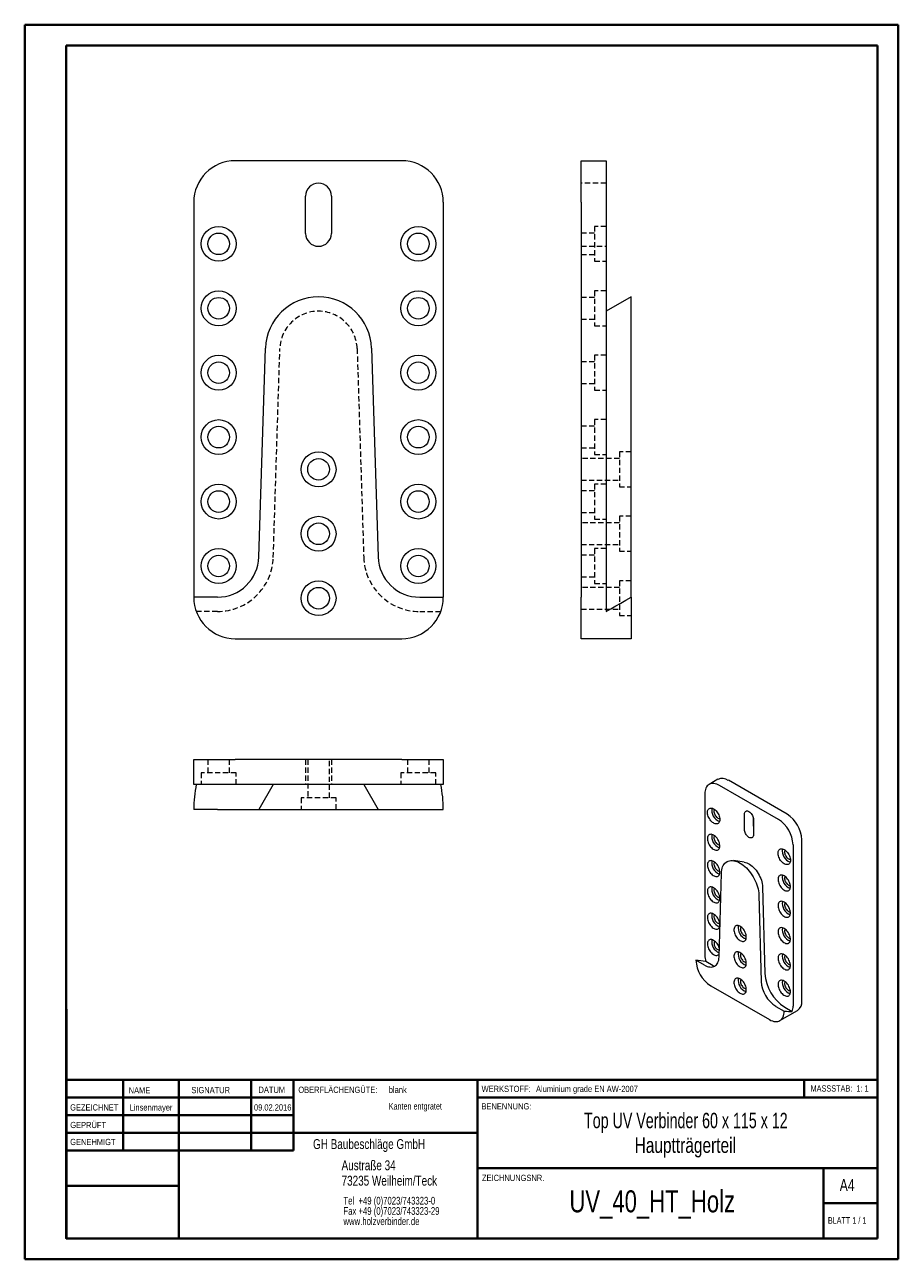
# Model space of a CAD drawing. Header units: millimetres. Extents: x 0 to 210, y 0 to 297.
import ezdxf

# ---------------------------------------------------------------- set-up
doc = ezdxf.new("R2010")
doc.units = ezdxf.units.MM
doc.linetypes.add('HIDDEN', pattern=[1.905, 1.27, -0.635])
doc.styles.add('SLDTEXTSTYLE0', font='TXT', dxfattribs={"width": 0.75})
doc.styles.add('SLDTEXTSTYLE1', font='TXT', dxfattribs={"width": 0.681818})
doc.styles.add('SLDTEXTSTYLE2', font='TXT', dxfattribs={"width": 0.7})
doc.styles.add('SLDTEXTSTYLE3', font='TXT', dxfattribs={"width": 0.691667})

# ---------------------------------------------------------------- blocks, each defined once
blk = doc.blocks.new('SW_NOTE_0')
at = {"color": 0, "linetype": 'Continuous', "lineweight": 0, "char_height": 1.8521, "attachment_point": 1, "style": 'SLDTEXTSTYLE0'}
for s, insert in [('Tel  +49 (0)7023/743323-0', (0, 2.39)), ('Fax +49 (0)7023/743323-29', (0, -0.08)), ('www.holzverbinder.de', (0, -2.55))]:
    blk.add_mtext(s, dxfattribs=dict(at, insert=insert))

msp = doc.modelspace()

# ---------------------------------------------------------------- linework, layer by layer
at = {"color": 7, "linetype": 'Continuous', "lineweight": 40}
for p, q in [((0.08, 0.21), (0.08, 297.21)), ((0.08, 297.21), (210.08, 297.21)), ((210.08, 0.21), (210.08, 297.21)), ((210.08, 292.21), (210.08, 297.21)), ((10.08, 292.21), (205.08, 292.21)), ((10.08, 5.21), (10.08, 292.21)), ((205.08, 5.21), (205.08, 292.21)), ((10.11, 60.37), (10.11, 5.12)), ((205.08, 43.37), (10.11, 43.37)), ((23.71, 43.37), (23.71, 26.37)), ((37.1, 43.37), (37.1, 5.12)), ((54.51, 43.37), (54.51, 26.38)), ((64.71, 26.39), (64.71, 43.37)), ((108.91, 43.37), (108.91, 5.12)), ((187.47, 39.12), (187.47, 43.37)), ((64.71, 39.1), (10.11, 39.1)), ((205.08, 39.12), (108.91, 39.12)), ((64.71, 34.87), (10.11, 34.87)), ((108.91, 30.62), (10.11, 30.62)), ((64.71, 26.39), (10.11, 26.37)), ((108.91, 22.12), (205.08, 22.12)), ((192.08, 5.21), (192.08, 22.21)), ((37.1, 17.87), (10.11, 17.87)), ((10.11, 13.71), (10.08, 13.71)), ((205.08, 13.71), (192.08, 13.71)), ((10.11, 9.46), (10.08, 9.46)), ((10.08, 5.21), (205.08, 5.21)), ((205.08, 5.21), (180.99, 5.21)), ((0.08, 0.21), (210.08, 0.21))]:
    msp.add_line(p, q, dxfattribs=at)
at = {"color": 7, "linetype": 'Continuous', "lineweight": 15}
for p, q in [((90.71, 264.5), (50.71, 264.5)), ((133.83, 264.5), (139.83, 264.5)), ((133.83, 254.5), (133.83, 264.5)), ((139.83, 264.5), (139.83, 254.5)), ((67.61, 247), (67.61, 256)), ((73.81, 256), (73.81, 247)), ((40.71, 254.5), (40.71, 159.5)), ((100.71, 254.5), (100.71, 159.5)), ((133.83, 254.5), (133.83, 159.5)), ((139.83, 254.5), (139.83, 159.5)), ((145.83, 231.75), (139.83, 228.29)), ((145.83, 219.41), (145.83, 231.75)), ((56.38, 169.19), (57.97, 219.41)), ((83.45, 219.41), (85.04, 169.19)), ((145.83, 169.19), (145.83, 219.41)), ((145.83, 159.5), (145.83, 169.19)), ((46.39, 159.5), (40.71, 159.5)), ((95.03, 159.5), (100.71, 159.5)), ((133.83, 149.5), (133.83, 159.5)), ((139.83, 159.5), (139.83, 156.04)), ((145.83, 159.5), (145.83, 149.5)), ((50.71, 149.5), (90.71, 149.5)), ((145.83, 149.5), (133.83, 149.5)), ((40.71, 114.43), (40.71, 120.43)), ((40.71, 120.43), (50.71, 120.43)), ((90.71, 120.43), (50.71, 120.43)), ((90.71, 120.43), (100.71, 120.43)), ((100.71, 120.43), (100.71, 114.43)), ((50.71, 114.43), (40.71, 114.43)), ((90.71, 114.43), (50.71, 114.43)), ((59.84, 114.43), (56.38, 108.43)), ((81.57, 114.43), (85.04, 108.43)), ((100.71, 114.43), (90.71, 114.43)), ((166.73, 115.69), (164.61, 114.46)), ((181.25, 106.05), (167.11, 114.21)), ((183.37, 107.27), (169.23, 115.44)), ((163.57, 112.17), (163.57, 73.39)), ((46.39, 108.43), (40.71, 108.43)), ((46.39, 108.43), (56.38, 108.43)), ((56.38, 108.43), (57.97, 108.43)), ((57.97, 108.43), (83.45, 108.43)), ((83.45, 108.43), (85.04, 108.43)), ((85.04, 108.43), (95.03, 108.43)), ((95.03, 108.43), (100.71, 108.43)), ((173.08, 103.62), (173.08, 107.29)), ((175.2, 106.52), (175.2, 104.84)), ((175.27, 106.03), (175.27, 102.35)), ((186.9, 62.36), (186.9, 101.15)), ((184.78, 99.93), (184.78, 61.14)), ((173.01, 95.77), (170.45, 96.12)), ((166.99, 72.92), (167.55, 93.1)), ((177.46, 89.78), (178.02, 68.95)), ((176.56, 87.9), (177.12, 67.07)), ((163.46, 71), (161.45, 72.16)), ((165.58, 70.81), (163.79, 71.85)), ((165.58, 70.81), (165.81, 70.68)), ((164.98, 66.04), (179.13, 57.87)), ((180.65, 61.07), (182.66, 59.92)), ((181.63, 57.63), (185.87, 60.08)), ((182.78, 60.88), (184.56, 59.85))]:
    msp.add_line(p, q, dxfattribs=at)
at = {"color": 7, "linetype": 'HIDDEN', "lineweight": 0}
for p, q in [((139.83, 259.1), (133.83, 259.1)), ((137.03, 247.1), (133.83, 247.1)), ((137.03, 248.7), (137.03, 240.3)), ((139.83, 248.7), (137.03, 248.7)), ((133.83, 243.9), (139.83, 243.9)), ((133.83, 241.9), (137.03, 241.9)), ((137.03, 240.3), (139.83, 240.3)), ((137.03, 233.2), (137.03, 224.8)), ((139.83, 233.2), (137.03, 233.2)), ((137.03, 231.6), (133.83, 231.6)), ((133.83, 226.4), (137.03, 226.4)), ((137.03, 224.8), (139.83, 224.8)), ((59.84, 169.08), (61.43, 219.3)), ((79.99, 219.3), (81.57, 169.08)), ((137.03, 217.7), (137.03, 209.3)), ((139.83, 217.7), (137.03, 217.7)), ((137.03, 216.1), (133.83, 216.1)), ((133.83, 210.9), (137.03, 210.9)), ((137.03, 209.3), (139.83, 209.3)), ((137.03, 202.2), (137.03, 193.8)), ((139.83, 202.2), (137.03, 202.2)), ((137.03, 200.6), (133.83, 200.6)), ((133.83, 195.4), (137.03, 195.4)), ((137.03, 193.8), (139.83, 193.8)), ((143.03, 194.45), (143.03, 186.05)), ((145.83, 194.45), (143.03, 194.45)), ((143.03, 192.85), (133.83, 192.85)), ((133.83, 187.65), (143.03, 187.65)), ((137.03, 185.1), (133.83, 185.1)), ((137.03, 186.7), (137.03, 178.3)), ((139.83, 186.7), (137.03, 186.7)), ((143.03, 186.05), (145.83, 186.05)), ((133.83, 179.9), (137.03, 179.9)), ((137.03, 178.3), (139.83, 178.3)), ((143.03, 178.95), (143.03, 170.55)), ((145.83, 178.95), (143.03, 178.95)), ((143.03, 177.35), (133.83, 177.35)), ((133.83, 172.15), (143.03, 172.15)), ((137.03, 169.6), (133.83, 169.6)), ((137.03, 171.2), (137.03, 162.8)), ((139.83, 171.2), (137.03, 171.2)), ((143.03, 170.55), (145.83, 170.55)), ((133.83, 164.4), (137.03, 164.4)), ((143.03, 163.45), (143.03, 155.05)), ((145.83, 163.45), (143.03, 163.45)), ((143.03, 161.85), (133.83, 161.85)), ((137.03, 162.8), (139.83, 162.8)), ((46.39, 156.04), (41.33, 156.04)), ((95.03, 156.04), (100.09, 156.04)), ((133.83, 156.65), (143.03, 156.65)), ((143.03, 155.05), (145.83, 155.05)), ((44.11, 120.43), (44.11, 117.23)), ((49.31, 117.23), (49.31, 120.43)), ((67.61, 120.43), (67.61, 114.43)), ((68.11, 120.43), (68.11, 111.23)), ((73.31, 111.23), (73.31, 120.43)), ((73.81, 120.43), (73.81, 114.43)), ((92.11, 120.43), (92.11, 117.23)), ((97.31, 117.23), (97.31, 120.43)), ((50.91, 117.23), (42.51, 117.23)), ((42.51, 117.23), (42.51, 114.43)), ((50.91, 114.43), (50.91, 117.23)), ((98.91, 117.23), (90.51, 117.23)), ((90.51, 117.23), (90.51, 114.43)), ((98.91, 114.43), (98.91, 117.23)), ((74.91, 111.23), (66.51, 111.23)), ((66.51, 111.23), (66.51, 108.43)), ((74.91, 108.43), (74.91, 111.23))]:
    msp.add_line(p, q, dxfattribs=at)
at = {"color": 7, "linetype": 'Continuous', "lineweight": 0}
for p, q in [((64.71, 39.12), (10.11, 39.12)), ((23.71, 5.21), (23.71, 5.12)), ((54.51, 5.21), (54.51, 5.12))]:
    msp.add_line(p, q, dxfattribs=at)
at = {"color": 7, "linetype": 'Continuous', "lineweight": 15, "flags": 128}
for points in [[(139.83, 156.04), (141, 156.71), (142.18, 157.4), (143.39, 158.09), (144.61, 158.8), (145.83, 159.5)], [(167.11, 114.21), (166.76, 114.39), (166.42, 114.53), (166.08, 114.63), (165.75, 114.68), (165.44, 114.69), (165.14, 114.66), (164.86, 114.58), (164.61, 114.46), (164.37, 114.3), (164.17, 114.1), (163.99, 113.86), (163.84, 113.58), (163.72, 113.27), (163.64, 112.93), (163.59, 112.56), (163.57, 112.17)], [(167.18, 106.01), (167.16, 105.77), (167.11, 105.55), (167.04, 105.36), (166.93, 105.2), (166.8, 105.08), (166.64, 105), (166.46, 104.95), (166.27, 104.95), (166.07, 104.99), (165.85, 105.07), (165.64, 105.18), (165.42, 105.33), (165.21, 105.52), (165.01, 105.73), (164.83, 105.97), (164.66, 106.23), (164.52, 106.5), (164.4, 106.77), (164.3, 107.05), (164.24, 107.33), (164.21, 107.59), (164.21, 107.84), (164.24, 108.07), (164.3, 108.28), (164.4, 108.45), (164.52, 108.59), (164.66, 108.69), (164.83, 108.76), (165.01, 108.78), (165.21, 108.76), (165.42, 108.71), (165.64, 108.61), (165.85, 108.48), (166.07, 108.31), (166.27, 108.11), (166.46, 107.88), (166.64, 107.63), (166.8, 107.37), (166.93, 107.1), (167.04, 106.82), (167.11, 106.54), (167.16, 106.27), (167.18, 106.01)], [(165.9, 108.44), (165.86, 108.39), (165.8, 108.24), (165.77, 108.07), (165.77, 107.86), (165.8, 107.65), (165.86, 107.42), (165.96, 107.2), (166.08, 106.98), (166.22, 106.78), (166.38, 106.61), (166.55, 106.46), (166.72, 106.35), (166.9, 106.28), (167.06, 106.25), (167.16, 106.25)], [(173.08, 107.29), (173.1, 107.5), (173.15, 107.69), (173.23, 107.84), (173.34, 107.96), (173.47, 108.04), (173.63, 108.07), (173.8, 108.07), (173.99, 108.02), (174.18, 107.93), (174.37, 107.8), (174.55, 107.63), (174.72, 107.44), (174.88, 107.22), (175.02, 106.99), (175.13, 106.75), (175.21, 106.5), (175.26, 106.26), (175.27, 106.03)], [(165.69, 102.25), (165.47, 102.36), (165.26, 102.43), (165.06, 102.45), (164.87, 102.44), (164.7, 102.39), (164.55, 102.29), (164.42, 102.16), (164.32, 102), (164.25, 101.8), (164.21, 101.58), (164.21, 101.33), (164.23, 101.07), (164.29, 100.79), (164.37, 100.51), (164.48, 100.24), (164.62, 99.96), (164.78, 99.7), (164.96, 99.46), (165.16, 99.24), (165.37, 99.05), (165.58, 98.89), (165.8, 98.76), (166.01, 98.68), (166.22, 98.63), (166.42, 98.62), (166.6, 98.66), (166.76, 98.73), (166.9, 98.84), (167.01, 98.99), (167.1, 99.17), (167.15, 99.38), (167.17, 99.62), (167.17, 99.87), (167.13, 100.14), (167.06, 100.42), (166.96, 100.7), (166.83, 100.97), (166.68, 101.24), (166.51, 101.49), (166.32, 101.73), (166.12, 101.93), (165.91, 102.11), (165.69, 102.25)], [(165.9, 102.12), (165.86, 102.07), (165.8, 101.92), (165.77, 101.74), (165.77, 101.54), (165.8, 101.32), (165.86, 101.09), (165.96, 100.87), (166.08, 100.65), (166.22, 100.45), (166.38, 100.28), (166.55, 100.13), (166.72, 100.02), (166.9, 99.95), (167.06, 99.92), (167.16, 99.93)], [(175.27, 102.35), (175.26, 102.14), (175.21, 101.96), (175.13, 101.81), (175.02, 101.69), (174.88, 101.61), (174.72, 101.57), (174.55, 101.58), (174.37, 101.63), (174.18, 101.72), (173.99, 101.85), (173.8, 102.01), (173.63, 102.21), (173.47, 102.42), (173.34, 102.66), (173.23, 102.9), (173.15, 103.15), (173.1, 103.39), (173.08, 103.62)], [(184.15, 96.21), (184.13, 95.97), (184.08, 95.75), (184.01, 95.56), (183.9, 95.41), (183.77, 95.29), (183.61, 95.2), (183.44, 95.16), (183.24, 95.15), (183.04, 95.19), (182.82, 95.27), (182.61, 95.39), (182.39, 95.54), (182.18, 95.72), (181.98, 95.93), (181.8, 96.17), (181.63, 96.43), (181.49, 96.7), (181.37, 96.98), (181.27, 97.26), (181.21, 97.53), (181.18, 97.8), (181.18, 98.05), (181.21, 98.28), (181.27, 98.48), (181.37, 98.65), (181.49, 98.79), (181.63, 98.9), (181.8, 98.96), (181.98, 98.98), (182.18, 98.97), (182.39, 98.91), (182.61, 98.81), (182.82, 98.68), (183.04, 98.51), (183.24, 98.31), (183.44, 98.08), (183.61, 97.84), (183.77, 97.57), (183.9, 97.3), (184.01, 97.02), (184.08, 96.74), (184.13, 96.47), (184.15, 96.21)], [(182.87, 98.65), (182.83, 98.6), (182.77, 98.45), (182.74, 98.27), (182.74, 98.07), (182.77, 97.85), (182.83, 97.62), (182.93, 97.4), (183.05, 97.18), (183.19, 96.99), (183.35, 96.81), (183.52, 96.66), (183.7, 96.55), (183.87, 96.48), (184.03, 96.45), (184.13, 96.46)], [(165.69, 95.92), (165.47, 96.03), (165.26, 96.1), (165.06, 96.12), (164.87, 96.11), (164.7, 96.06), (164.55, 95.96), (164.42, 95.83), (164.32, 95.67), (164.25, 95.47), (164.21, 95.25), (164.21, 95), (164.23, 94.74), (164.29, 94.47), (164.37, 94.19), (164.48, 93.91), (164.62, 93.64), (164.78, 93.37), (164.96, 93.13), (165.16, 92.91), (165.37, 92.72), (165.58, 92.56), (165.8, 92.44), (166.01, 92.35), (166.22, 92.3), (166.42, 92.29), (166.6, 92.33), (166.76, 92.4), (166.9, 92.51), (167.01, 92.66), (167.1, 92.84), (167.15, 93.05), (167.17, 93.29), (167.17, 93.54), (167.13, 93.81), (167.06, 94.09), (166.96, 94.37), (166.83, 94.65), (166.68, 94.91), (166.51, 95.17), (166.32, 95.4), (166.12, 95.6), (165.91, 95.78), (165.69, 95.92)], [(165.9, 95.79), (165.86, 95.74), (165.8, 95.59), (165.77, 95.41), (165.77, 95.21), (165.8, 94.99), (165.86, 94.77), (165.96, 94.54), (166.08, 94.33), (166.22, 94.13), (166.38, 93.95), (166.55, 93.8), (166.72, 93.69), (166.9, 93.62), (167.06, 93.59), (167.16, 93.6)], [(167.55, 93.1), (167.58, 93.52), (167.64, 93.93), (167.73, 94.31), (167.86, 94.65), (168.02, 94.97), (168.2, 95.25), (168.41, 95.5), (168.65, 95.71), (168.92, 95.88), (169.21, 96.01), (169.52, 96.1), (169.84, 96.14), (170.19, 96.15), (170.54, 96.11), (170.91, 96.03), (171.29, 95.9), (171.67, 95.74), (172.05, 95.54), (172.44, 95.29), (172.82, 95.02), (173.2, 94.71), (173.57, 94.36), (173.92, 93.99), (174.27, 93.59), (174.59, 93.17), (174.9, 92.72), (175.19, 92.26), (175.46, 91.78), (175.7, 91.3), (175.91, 90.8), (176.09, 90.31), (176.25, 89.81), (176.38, 89.32), (176.47, 88.83), (176.53, 88.36), (176.56, 87.9)], [(173.01, 95.77), (173.06, 95.77), (173.37, 95.7), (173.69, 95.59), (174.01, 95.44), (174.34, 95.25), (174.66, 95.02), (174.98, 94.76), (175.29, 94.47), (175.59, 94.16), (175.88, 93.81), (176.15, 93.44), (176.4, 93.06), (176.63, 92.66), (176.83, 92.25), (177.01, 91.83), (177.16, 91.41), (177.28, 90.99), (177.37, 90.58), (177.43, 90.17), (177.46, 89.78)], [(182.66, 92.45), (182.45, 92.56), (182.23, 92.63), (182.03, 92.66), (181.84, 92.64), (181.67, 92.59), (181.52, 92.5), (181.39, 92.36), (181.29, 92.2), (181.22, 92), (181.19, 91.78), (181.18, 91.53), (181.2, 91.27), (181.26, 91), (181.34, 90.72), (181.45, 90.44), (181.59, 90.17), (181.75, 89.91), (181.93, 89.66), (182.13, 89.44), (182.34, 89.25), (182.55, 89.09), (182.77, 88.97), (182.98, 88.88), (183.19, 88.83), (183.39, 88.82), (183.57, 88.86), (183.73, 88.93), (183.87, 89.04), (183.98, 89.19), (184.07, 89.37), (184.12, 89.59), (184.15, 89.82), (184.14, 90.08), (184.1, 90.34), (184.03, 90.62), (183.93, 90.9), (183.8, 91.18), (183.65, 91.44), (183.48, 91.7), (183.29, 91.93), (183.09, 92.13), (182.88, 92.31), (182.66, 92.45)], [(182.87, 92.32), (182.83, 92.27), (182.77, 92.12), (182.74, 91.94), (182.74, 91.74), (182.77, 91.52), (182.83, 91.3), (182.93, 91.07), (183.05, 90.86), (183.19, 90.66), (183.35, 90.48), (183.52, 90.34), (183.7, 90.23), (183.87, 90.15), (184.03, 90.13), (184.13, 90.13)], [(165.69, 89.59), (165.47, 89.7), (165.26, 89.77), (165.06, 89.8), (164.87, 89.78), (164.7, 89.73), (164.55, 89.64), (164.42, 89.51), (164.32, 89.34), (164.25, 89.14), (164.21, 88.92), (164.21, 88.67), (164.23, 88.41), (164.29, 88.14), (164.37, 87.86), (164.48, 87.58), (164.62, 87.31), (164.78, 87.05), (164.96, 86.8), (165.16, 86.58), (165.37, 86.39), (165.58, 86.23), (165.8, 86.11), (166.01, 86.02), (166.22, 85.97), (166.42, 85.97), (166.6, 86), (166.76, 86.07), (166.9, 86.19), (167.01, 86.33), (167.1, 86.52), (167.15, 86.73), (167.17, 86.96), (167.17, 87.22), (167.13, 87.48), (167.06, 87.76), (166.96, 88.04), (166.83, 88.32), (166.68, 88.59), (166.51, 88.84), (166.32, 89.07), (166.12, 89.28), (165.91, 89.45), (165.69, 89.59)], [(165.9, 89.46), (165.86, 89.41), (165.8, 89.26), (165.77, 89.08), (165.77, 88.88), (165.8, 88.66), (165.86, 88.44), (165.96, 88.21), (166.08, 88), (166.22, 87.8), (166.38, 87.62), (166.55, 87.48), (166.72, 87.37), (166.9, 87.29), (167.06, 87.27), (167.16, 87.27)], [(182.66, 86.13), (182.45, 86.23), (182.23, 86.3), (182.03, 86.33), (181.84, 86.31), (181.67, 86.26), (181.52, 86.17), (181.39, 86.04), (181.29, 85.87), (181.22, 85.67), (181.19, 85.45), (181.18, 85.21), (181.2, 84.94), (181.26, 84.67), (181.34, 84.39), (181.45, 84.11), (181.59, 83.84), (181.75, 83.58), (181.93, 83.34), (182.13, 83.12), (182.34, 82.92), (182.55, 82.76), (182.77, 82.64), (182.98, 82.55), (183.19, 82.5), (183.39, 82.5), (183.57, 82.53), (183.73, 82.6), (183.87, 82.72), (183.98, 82.86), (184.07, 83.05), (184.12, 83.26), (184.15, 83.49), (184.14, 83.75), (184.1, 84.02), (184.03, 84.29), (183.93, 84.57), (183.8, 84.85), (183.65, 85.12), (183.48, 85.37), (183.29, 85.6), (183.09, 85.81), (182.88, 85.98), (182.66, 86.13)], [(165.69, 83.27), (165.47, 83.37), (165.26, 83.44), (165.06, 83.47), (164.87, 83.45), (164.7, 83.4), (164.55, 83.31), (164.42, 83.18), (164.32, 83.01), (164.25, 82.81), (164.21, 82.59), (164.21, 82.35), (164.23, 82.08), (164.29, 81.81), (164.37, 81.53), (164.48, 81.25), (164.62, 80.98), (164.78, 80.72), (164.96, 80.48), (165.16, 80.26), (165.37, 80.06), (165.58, 79.9), (165.8, 79.78), (166.01, 79.69), (166.22, 79.64), (166.42, 79.64), (166.6, 79.67), (166.76, 79.74), (166.9, 79.86), (167.01, 80.01), (167.1, 80.19), (167.15, 80.4), (167.17, 80.63), (167.17, 80.89), (167.13, 81.16), (167.06, 81.43), (166.96, 81.71), (166.83, 81.99), (166.68, 82.26), (166.51, 82.51), (166.32, 82.74), (166.12, 82.95), (165.91, 83.12), (165.69, 83.27)], [(182.87, 85.99), (182.83, 85.94), (182.77, 85.79), (182.74, 85.61), (182.74, 85.41), (182.77, 85.19), (182.83, 84.97), (182.93, 84.74), (183.05, 84.53), (183.19, 84.33), (183.35, 84.15), (183.52, 84.01), (183.7, 83.9), (183.87, 83.83), (184.03, 83.8), (184.13, 83.8)], [(165.9, 83.13), (165.86, 83.08), (165.8, 82.93), (165.77, 82.75), (165.77, 82.55), (165.8, 82.33), (165.86, 82.11), (165.96, 81.88), (166.08, 81.67), (166.22, 81.47), (166.38, 81.29), (166.55, 81.15), (166.72, 81.04), (166.9, 80.97), (167.06, 80.94), (167.16, 80.94)], [(173.54, 77.74), (173.52, 77.99), (173.48, 78.27), (173.4, 78.54), (173.29, 78.82), (173.16, 79.1), (173, 79.36), (172.83, 79.61), (172.64, 79.84), (172.43, 80.04), (172.22, 80.2), (172, 80.34), (171.79, 80.43), (171.58, 80.49), (171.38, 80.51), (171.19, 80.49), (171.02, 80.42), (170.88, 80.32), (170.76, 80.18), (170.67, 80.01), (170.61, 79.8), (170.57, 79.57), (170.57, 79.32), (170.61, 79.06), (170.67, 78.78), (170.76, 78.5), (170.88, 78.22), (171.02, 77.95), (171.19, 77.7), (171.38, 77.46), (171.58, 77.25), (171.79, 77.06), (172, 76.91), (172.22, 76.79), (172.43, 76.72), (172.64, 76.68), (172.83, 76.68), (173, 76.73), (173.16, 76.81), (173.29, 76.93), (173.4, 77.09), (173.48, 77.28), (173.52, 77.5), (173.54, 77.74)], [(172.26, 80.17), (172.23, 80.12), (172.16, 79.97), (172.13, 79.79), (172.13, 79.59), (172.16, 79.37), (172.23, 79.15), (172.32, 78.93), (172.44, 78.71), (172.59, 78.51), (172.74, 78.33), (172.91, 78.19), (173.09, 78.08), (173.26, 78.01), (173.43, 77.98), (173.53, 77.98)], [(182.66, 79.8), (182.45, 79.9), (182.23, 79.97), (182.03, 80), (181.84, 79.99), (181.67, 79.93), (181.52, 79.84), (181.39, 79.71), (181.29, 79.54), (181.22, 79.35), (181.19, 79.12), (181.18, 78.88), (181.2, 78.61), (181.26, 78.34), (181.34, 78.06), (181.45, 77.78), (181.59, 77.51), (181.75, 77.25), (181.93, 77.01), (182.13, 76.79), (182.34, 76.6), (182.55, 76.44), (182.77, 76.31), (182.98, 76.22), (183.19, 76.18), (183.39, 76.17), (183.57, 76.2), (183.73, 76.28), (183.87, 76.39), (183.98, 76.54), (184.07, 76.72), (184.12, 76.93), (184.15, 77.16), (184.14, 77.42), (184.1, 77.69), (184.03, 77.96), (183.93, 78.24), (183.8, 78.52), (183.65, 78.79), (183.48, 79.04), (183.29, 79.27), (183.09, 79.48), (182.88, 79.65), (182.66, 79.8)], [(182.87, 79.66), (182.83, 79.61), (182.77, 79.46), (182.74, 79.28), (182.74, 79.08), (182.77, 78.86), (182.83, 78.64), (182.93, 78.42), (183.05, 78.2), (183.19, 78), (183.35, 77.83), (183.52, 77.68), (183.7, 77.57), (183.87, 77.5), (184.03, 77.47), (184.13, 77.47)], [(165.69, 76.94), (165.47, 77.04), (165.26, 77.11), (165.06, 77.14), (164.87, 77.13), (164.7, 77.07), (164.55, 76.98), (164.42, 76.85), (164.32, 76.68), (164.25, 76.49), (164.21, 76.26), (164.21, 76.02), (164.23, 75.76), (164.29, 75.48), (164.37, 75.2), (164.48, 74.92), (164.62, 74.65), (164.78, 74.39), (164.96, 74.15), (165.16, 73.93), (165.37, 73.74), (165.58, 73.58), (165.8, 73.45), (166.01, 73.36), (166.22, 73.32), (166.42, 73.31), (166.6, 73.34), (166.76, 73.42), (166.9, 73.53), (167.01, 73.68)], [(163.46, 71), (163.8, 70.83), (164.13, 70.69), (164.46, 70.59), (164.78, 70.54), (165.09, 70.52), (165.38, 70.55), (165.66, 70.62), (165.92, 70.73), (166.15, 70.89), (166.36, 71.08), (166.54, 71.3), (166.69, 71.57), (166.81, 71.86), (166.9, 72.19), (166.96, 72.54), (166.99, 72.92)], [(173.54, 71.41), (173.52, 71.67), (173.48, 71.94), (173.4, 72.22), (173.29, 72.5), (173.16, 72.77), (173, 73.03), (172.83, 73.28), (172.64, 73.51), (172.43, 73.71), (172.22, 73.88), (172, 74.01), (171.79, 74.11), (171.58, 74.16), (171.38, 74.18), (171.19, 74.16), (171.02, 74.09), (170.88, 73.99), (170.76, 73.85), (170.67, 73.68), (170.61, 73.47), (170.57, 73.24), (170.57, 72.99), (170.61, 72.73), (170.67, 72.45), (170.76, 72.17), (170.88, 71.9), (171.02, 71.63), (171.19, 71.37), (171.38, 71.13), (171.58, 70.92), (171.79, 70.73), (172, 70.58), (172.22, 70.47), (172.43, 70.39), (172.64, 70.35), (172.83, 70.35), (173, 70.4), (173.16, 70.48), (173.29, 70.6), (173.4, 70.76), (173.48, 70.95), (173.52, 71.17), (173.54, 71.41)], [(172.26, 73.84), (172.23, 73.79), (172.16, 73.64), (172.13, 73.47), (172.13, 73.26), (172.16, 73.05), (172.23, 72.82), (172.32, 72.6), (172.44, 72.38), (172.59, 72.18), (172.74, 72.01), (172.91, 71.86), (173.09, 71.75), (173.26, 71.68), (173.43, 71.65), (173.53, 71.65)], [(182.66, 73.47), (182.45, 73.58), (182.23, 73.64), (182.03, 73.67), (181.84, 73.66), (181.67, 73.6), (181.52, 73.51), (181.39, 73.38), (181.29, 73.21), (181.22, 73.02), (181.19, 72.79), (181.18, 72.55), (181.2, 72.29), (181.26, 72.01), (181.34, 71.73), (181.45, 71.45), (181.59, 71.18), (181.75, 70.92), (181.93, 70.68), (182.13, 70.46), (182.34, 70.27), (182.55, 70.11), (182.77, 69.98), (182.98, 69.89), (183.19, 69.85), (183.39, 69.84), (183.57, 69.87), (183.73, 69.95), (183.87, 70.06), (183.98, 70.21), (184.07, 70.39), (184.12, 70.6), (184.15, 70.84), (184.14, 71.09), (184.1, 71.36), (184.03, 71.64), (183.93, 71.92), (183.8, 72.19), (183.65, 72.46), (183.48, 72.71), (183.29, 72.94), (183.09, 73.15), (182.88, 73.33), (182.66, 73.47)], [(182.87, 73.33), (182.83, 73.28), (182.77, 73.13), (182.74, 72.96), (182.74, 72.75), (182.77, 72.54), (182.83, 72.31), (182.93, 72.09), (183.05, 71.87), (183.19, 71.67), (183.35, 71.5), (183.52, 71.35), (183.7, 71.24), (183.87, 71.17), (184.03, 71.14), (184.13, 71.14)], [(173.54, 65.08), (173.52, 65.34), (173.48, 65.61), (173.4, 65.89), (173.29, 66.17), (173.16, 66.44), (173, 66.71), (172.83, 66.95), (172.64, 67.18), (172.43, 67.38), (172.22, 67.55), (172, 67.68), (171.79, 67.78), (171.58, 67.84), (171.38, 67.85), (171.19, 67.83), (171.02, 67.77), (170.88, 67.66), (170.76, 67.52), (170.67, 67.35), (170.61, 67.15), (170.57, 66.92), (170.57, 66.67), (170.61, 66.4), (170.67, 66.12), (170.76, 65.84), (170.88, 65.57), (171.02, 65.3), (171.19, 65.04), (171.38, 64.8), (171.58, 64.59), (171.79, 64.41), (172, 64.25), (172.22, 64.14), (172.43, 64.06), (172.64, 64.02), (172.83, 64.03), (173, 64.07), (173.16, 64.15), (173.29, 64.28), (173.4, 64.43), (173.48, 64.62), (173.52, 64.84), (173.54, 65.08)], [(172.26, 67.52), (172.23, 67.47), (172.16, 67.32), (172.13, 67.14), (172.13, 66.94), (172.16, 66.72), (172.23, 66.49), (172.32, 66.27), (172.44, 66.05), (172.59, 65.85), (172.74, 65.68), (172.91, 65.53), (173.09, 65.42), (173.26, 65.35), (173.43, 65.32), (173.53, 65.33)], [(182.66, 67.14), (182.45, 67.25), (182.23, 67.32), (182.03, 67.34), (181.84, 67.33), (181.67, 67.28), (181.52, 67.18), (181.39, 67.05), (181.29, 66.89), (181.22, 66.69), (181.19, 66.47), (181.18, 66.22), (181.2, 65.96), (181.26, 65.68), (181.34, 65.41), (181.45, 65.13), (181.59, 64.85), (181.75, 64.59), (181.93, 64.35), (182.13, 64.13), (182.34, 63.94), (182.55, 63.78), (182.77, 63.65), (182.98, 63.57), (183.19, 63.52), (183.39, 63.51), (183.57, 63.55), (183.73, 63.62), (183.87, 63.73), (183.98, 63.88), (184.07, 64.06), (184.12, 64.27), (184.15, 64.51), (184.14, 64.76), (184.1, 65.03), (184.03, 65.31), (183.93, 65.59), (183.8, 65.86), (183.65, 66.13), (183.48, 66.38), (183.29, 66.62), (183.09, 66.82), (182.88, 67), (182.66, 67.14)], [(182.87, 67.01), (182.83, 66.96), (182.77, 66.81), (182.74, 66.63), (182.74, 66.43), (182.77, 66.21), (182.83, 65.98), (182.93, 65.76), (183.05, 65.54), (183.19, 65.34), (183.35, 65.17), (183.52, 65.02), (183.7, 64.91), (183.87, 64.84), (184.03, 64.81), (184.13, 64.82)], [(179.13, 57.87), (179.47, 57.69), (179.82, 57.55), (180.15, 57.46), (180.48, 57.4), (180.79, 57.39), (181.09, 57.43), (181.37, 57.51), (181.63, 57.63), (181.86, 57.79), (182.07, 57.99), (182.24, 58.23), (182.39, 58.51), (182.51, 58.82), (182.59, 59.16), (182.64, 59.53), (182.66, 59.92)]]:
    msp.add_lwpolyline(points, dxfattribs=at)
at = {"color": 7, "linetype": 'Continuous', "lineweight": 15}
for centre, radius in [((46.71, 244.5), 4.2), ((46.71, 244.5), 2.6), ((94.71, 244.5), 4.2), ((94.71, 244.5), 2.6), ((46.71, 229), 4.2), ((94.71, 229), 4.2), ((46.71, 229), 2.6), ((94.71, 229), 2.6), ((46.71, 213.5), 4.2), ((94.71, 213.5), 4.2), ((46.71, 213.5), 2.6), ((94.71, 213.5), 2.6), ((46.71, 198), 4.2), ((94.71, 198), 4.2), ((46.71, 198), 2.6), ((94.71, 198), 2.6), ((70.71, 190.25), 4.2), ((70.71, 190.25), 2.6), ((46.71, 182.5), 4.2), ((46.71, 182.5), 2.6), ((94.71, 182.5), 4.2), ((94.71, 182.5), 2.6), ((70.71, 174.75), 4.2), ((70.71, 174.75), 2.6), ((46.71, 167), 4.2), ((46.71, 167), 2.6), ((94.71, 167), 4.2), ((94.71, 167), 2.6), ((70.71, 159.25), 4.2), ((70.71, 159.25), 2.6)]:
    msp.add_circle(centre, radius, dxfattribs=at)
for centre, radius, start, end in [((50.71, 254.5), 10, 90, 180), ((90.71, 254.5), 10, 0, 90), ((70.71, 256), 3.1, 0, 180), ((70.71, 247), 3.1, 180, 0), ((70.71, 219.01), 12.75, 1.8106, 178.1894), ((46.39, 169.5), 10, 270, 358.1894), ((95.03, 169.5), 10, 181.8106, 270), ((50.71, 159.5), 10, 180, 270), ((90.71, 159.5), 10, 270, 0), ((167.76, 113.39), 2.51, 54.3824, 114.3071), ((168.11, 108.26), 2.89, 170.1721, 249.8226), ((179.23, 100.8), 7.68, 2.6055, 57.3945), ((177.11, 104.87), 1.91, 180.84, 195.6475), ((177.11, 99.58), 7.68, 2.6055, 57.3945), ((168.11, 101.93), 2.89, 170.1721, 249.8226), ((185.08, 98.46), 2.89, 170.1721, 249.8226), ((168.11, 95.6), 2.89, 170.1721, 249.8226), ((185.08, 92.14), 2.89, 170.1721, 249.8226), ((168.11, 89.28), 2.89, 170.1721, 249.8226), ((185.08, 85.81), 2.89, 170.1721, 249.8226), ((168.11, 82.95), 2.89, 170.1721, 249.8226), ((174.47, 79.99), 2.89, 170.1721, 249.8226), ((185.08, 79.48), 2.89, 170.1721, 249.8226), ((168.14, 76.63), 2.92, 170.4642, 247.3524), ((163.92, 74.19), 3.27, 16.6428, 57.1648), ((167.41, 76.2), 1.63, 158.0728, 256.8521), ((169.12, 72.51), 7.68, 182.6055, 237.3945), ((169.53, 73.45), 5.96, 180.5854, 195.5884), ((174.47, 73.66), 2.89, 170.1721, 249.8226), ((185.08, 73.15), 2.89, 170.1721, 249.8226), ((188.35, 69.61), 10.35, 183.6236, 237.4218), ((174.47, 67.33), 2.89, 170.1721, 249.8226), ((184.82, 67.57), 7.72, 183.7327, 237.3127), ((185.08, 66.82), 2.89, 170.1721, 249.8226), ((181.24, 61.08), 3.54, 339.7215, 0.9855), ((184.47, 62.09), 2.45, 304.8332, 6.479)]:
    msp.add_arc(centre, radius, start, end, dxfattribs=at)
at = {"color": 7, "linetype": 'HIDDEN', "lineweight": 0}
for centre, radius, start, end in [((70.71, 219.01), 9.28, 1.8106, 178.1894), ((46.39, 169.5), 13.46, 270, 358.1894), ((95.03, 169.5), 13.46, 181.8106, 270)]:
    msp.add_arc(centre, radius, start, end, dxfattribs=at)
at = {"color": 7, "linetype": 'Continuous', "lineweight": 15}
for centre, major_axis, ratio, start_param, end_param in [((50.71, 108.43), (0, 17.32), 0.57735, 1.217055, 1.570796), ((90.71, 108.43), (0, 17.32), 0.57735, 4.712389, 5.066131), ((164.98, 70.12), (7.06, -1.56), 0.201835, 1.785189, 2.13893), ((179.13, 61.96), (7.06, -1.56), 0.201835, 5.280523, 5.634265)]:
    msp.add_ellipse(centre, major_axis=major_axis, ratio=ratio, start_param=start_param, end_param=end_param, dxfattribs=at)

# ---------------------------------------------------------------- block references
at = {"color": 7, "linetype": 'Continuous', "lineweight": 0}
msp.add_blockref('SW_NOTE_0', (76.7, 12.85), dxfattribs=at)

# ---------------------------------------------------------------- texts
for s, insert, char_height, attachment_point, style in [('NAME', (25.07, 41.62), 1.5, 1, 'SLDTEXTSTYLE0'), ('SIGNATUR', (40.14, 41.68), 1.5, 1, 'SLDTEXTSTYLE0'), ('DATUM', (56.28, 41.74), 1.5, 1, 'SLDTEXTSTYLE0'), ('OBERFLÄCHENGÜTE:', (65.86, 41.74), 1.5, 1, 'SLDTEXTSTYLE0'), ('blank', (87.58, 41.8), 1.587, 1, 'SLDTEXTSTYLE0'), ('WERKSTOFF:', (109.91, 41.96), 1.5, 1, 'SLDTEXTSTYLE0'), ('Aluminium grade EN AW-2007', (122.99, 41.96), 1.5, 1, 'SLDTEXTSTYLE0'), ('MASSSTAB:  1: 1', (188.99, 42.07), 1.5, 1, 'SLDTEXTSTYLE2'), ('GEZEICHNET', (11, 37.51), 1.5, 1, 'SLDTEXTSTYLE0'), ('Linsenmayer', (30.45, 37.5), 1.4986, 2, 'SLDTEXTSTYLE0'), ('09.02.2016', (59.69, 37.5), 1.499, 2, 'SLDTEXTSTYLE0'), ('Kanten entgratet', (87.58, 37.84), 1.5875, 1, 'SLDTEXTSTYLE0'), ('BENENNUNG:', (109.88, 37.77), 1.5, 1, 'SLDTEXTSTYLE0'), ('Top UV Verbinder 60 x 115 x 12', (159.01, 35.46), 3.7042, 2, 'SLDTEXTSTYLE3'), ('GEPRÜFT', (11.03, 33.28), 1.5, 1, 'SLDTEXTSTYLE0'), ('Hauptträgerteil', (158.88, 29.52), 3.7042, 2, 'SLDTEXTSTYLE0'), ('GENEHMIGT', (11.02, 29.19), 1.5, 1, 'SLDTEXTSTYLE0'), ('GH Baubeschläge GmbH', (69.39, 29.13), 2.3813, 1, 'SLDTEXTSTYLE0'), ('Austraße 34', (76.25, 24.02), 2.3813, 1, 'SLDTEXTSTYLE0'), ('73235 Weilheim/Teck', (76.25, 20.32), 2.3813, 1, 'SLDTEXTSTYLE0'), ('ZEICHNUNGSNR.', (110, 20.55), 1.5, 1, 'SLDTEXTSTYLE0'), ('A4', (196, 19.52), 2.91, 1, 'SLDTEXTSTYLE0'), ('UV_40_HT_Holz', (150.93, 16.81), 5.2917, 2, 'SLDTEXTSTYLE0'), ('BLATT 1 / 1', (193.16, 10.36), 1.5875, 1, 'SLDTEXTSTYLE1')]:
    msp.add_mtext(s, dxfattribs=dict(at, insert=insert, char_height=char_height, attachment_point=attachment_point, style=style))

doc.saveas('drawing.dxf')
